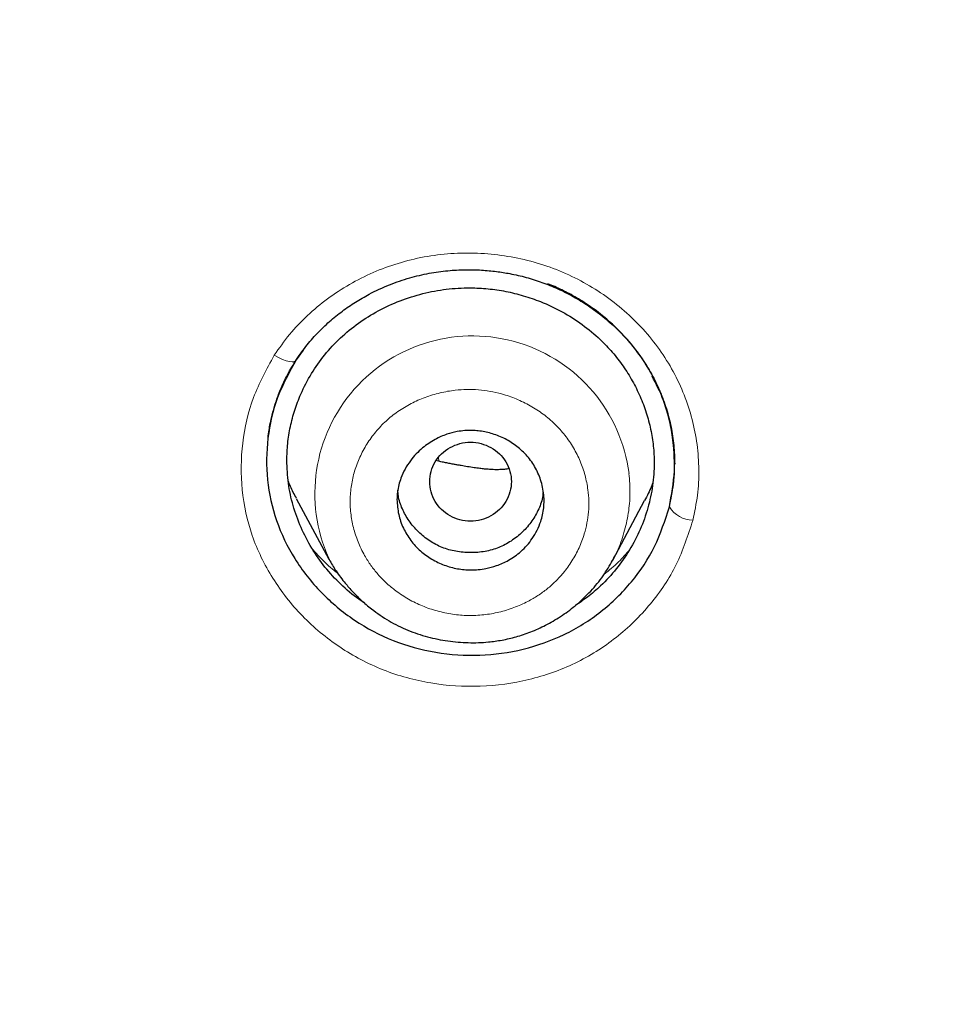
# Model space of a CAD drawing. Header units: millimetres. Extents: x 8 to 830, y 12 to 2106.
# Tile 169 of 256: x 450 to 462, y 1777 to 1789. Entities that reach past the tile are written whole.
import ezdxf

# ---------------------------------------------------------------- set-up
doc = ezdxf.new("R2010")
doc.units = ezdxf.units.MM

msp = doc.modelspace()

# ---------------------------------------------------------------- linework, layer by layer
at = {"color": 7, "linetype": 'Continuous', "lineweight": 30}
for p, q in [((453.731, 1785.259), (453.645, 1785.143)), ((453.731, 1785.259), (453.645, 1785.143)), ((453.681, 1785.189), (453.645, 1785.143)), ((453.681, 1785.189), (453.645, 1785.143)), ((455.389, 1783.899), (455.349, 1783.909)), ((453.646, 1783.445), (454.042, 1782.703)), ((457.518, 1782.687), (457.908, 1783.419)), ((454.046, 1782.705), (454.043, 1782.711)), ((457.514, 1782.689), (457.502, 1782.666)), ((457.504, 1782.665), (457.517, 1782.686)), ((453.962, 1782.649), (453.962, 1782.649)), ((453.962, 1782.649), (453.962, 1782.649)), ((457.598, 1782.63), (457.598, 1782.63)), ((457.598, 1782.63), (457.598, 1782.63))]:
    msp.add_line(p, q, dxfattribs=at)
at = {"color": 8, "linetype": 'Continuous', "lineweight": 0}
for p, q in [((455.388, 1783.945), (455.389, 1783.899)), ((454.066, 1782.666), (454.046, 1782.705)), ((457.502, 1782.666), (457.487, 1782.637))]:
    msp.add_line(p, q, dxfattribs=at)
at = {"color": 8, "linetype": 'Continuous', "lineweight": 0, "flags": 128}
msp.add_lwpolyline([(453.645, 1785.143), (453.638, 1785.127), (453.621, 1785.118), (453.595, 1785.115), (453.562, 1785.119), (453.521, 1785.13), (453.476, 1785.147), (453.427, 1785.169), (453.376, 1785.197)], dxfattribs=at)
msp.add_lwpolyline([(453.645, 1785.143), (453.638, 1785.127), (453.621, 1785.118), (453.595, 1785.115), (453.562, 1785.119), (453.521, 1785.13), (453.476, 1785.147), (453.427, 1785.169), (453.376, 1785.197)], dxfattribs=at)
at = {"color": 8, "linetype": 'Continuous', "lineweight": 0}
for centre, radius, start, end in [((455.803, 1783.504), 1.93, 7.3083, 204.2365), ((458.515, 1783.54), 0.364, 213.3688, 267.3525)]:
    msp.add_arc(centre, radius, start, end, dxfattribs=at)
at = {"color": 7, "linetype": 'Continuous', "lineweight": 30}
for points, knots in [([(510.735, 1777.283), (511.196, 1778.511), (512.114, 1780.956), (513.098, 1784.726), (513.872, 1788.507), (514.456, 1792.3), (514.943, 1796.485), (515.298, 1801.065), (515.507, 1806.03), (515.602, 1811.577), (515.593, 1817.706), (515.581, 1824.436), (515.477, 1831.185), (515.158, 1837.963), (514.614, 1843.619), (513.944, 1848.142), (513.279, 1851.54), (512.399, 1854.924), (511.244, 1858.268), (509.826, 1861.345), (508.149, 1864.109), (506.256, 1866.524), (504.046, 1868.669), (501.607, 1870.523), (499.025, 1872.121), (495.903, 1873.724), (492.217, 1875.246), (487.967, 1876.614), (483.651, 1877.697), (479.286, 1878.524), (474.885, 1879.093), (470.474, 1879.417), (466.081, 1879.544), (461.71, 1879.555), (457.339, 1879.543), (452.947, 1879.415), (448.536, 1879.093), (444.134, 1878.525), (439.769, 1877.697), (435.453, 1876.616), (431.203, 1875.245), (427.517, 1873.725), (424.396, 1872.122), (421.813, 1870.525), (419.375, 1868.669), (417.164, 1866.525), (415.271, 1864.109), (413.594, 1861.345), (412.176, 1858.269), (411.021, 1854.924), (410.141, 1851.54), (409.476, 1848.142), (408.806, 1843.619), (408.262, 1837.963), (407.943, 1831.185), (407.839, 1824.437), (407.828, 1817.706), (407.817, 1811.126), (407.941, 1804.673), (408.288, 1798.348), (408.866, 1792.889), (409.585, 1788.305), (410.354, 1784.591), (411.329, 1780.89), (412.232, 1778.489), (412.686, 1777.283)], [0, 0, 0, 0, 0.01422, 0.028301, 0.042283, 0.056188, 0.070046, 0.088148, 0.106186, 0.124159, 0.148558, 0.172923, 0.197399, 0.221993, 0.24671, 0.259145, 0.27167, 0.284302, 0.297067, 0.309991, 0.320883, 0.3319, 0.342924, 0.353811, 0.364567, 0.375221, 0.391058, 0.40678, 0.422432, 0.438055, 0.453668, 0.469227, 0.484683, 0.500001, 0.515318, 0.530774, 0.546334, 0.561944, 0.577571, 0.59322, 0.608942, 0.624779, 0.635434, 0.646191, 0.657076, 0.668103, 0.679114, 0.690014, 0.702933, 0.7157, 0.728331, 0.740856, 0.753291, 0.778008, 0.802602, 0.827078, 0.851444, 0.875842, 0.898728, 0.921719, 0.944802, 0.958463, 0.9722, 0.986034, 1, 1, 1, 1]), ([(510.735, 1777.283), (511.196, 1778.511), (512.114, 1780.956), (513.098, 1784.726), (513.872, 1788.507), (514.456, 1792.3), (514.943, 1796.485), (515.298, 1801.065), (515.507, 1806.03), (515.602, 1811.577), (515.593, 1817.706), (515.581, 1824.436), (515.477, 1831.185), (515.158, 1837.963), (514.614, 1843.619), (513.944, 1848.142), (513.279, 1851.54), (512.399, 1854.924), (511.244, 1858.268), (509.826, 1861.345), (508.149, 1864.109), (506.256, 1866.524), (504.046, 1868.669), (501.607, 1870.523), (499.025, 1872.121), (495.903, 1873.724), (492.217, 1875.246), (487.967, 1876.614), (483.651, 1877.697), (479.286, 1878.524), (474.885, 1879.093), (470.474, 1879.417), (466.081, 1879.544), (461.71, 1879.555), (457.339, 1879.543), (452.947, 1879.415), (448.536, 1879.093), (444.134, 1878.525), (439.769, 1877.697), (435.453, 1876.616), (431.203, 1875.245), (427.517, 1873.725), (424.396, 1872.122), (421.813, 1870.525), (419.375, 1868.669), (417.164, 1866.525), (415.271, 1864.109), (413.594, 1861.345), (412.176, 1858.269), (411.021, 1854.924), (410.141, 1851.54), (409.476, 1848.142), (408.806, 1843.619), (408.262, 1837.963), (407.943, 1831.185), (407.839, 1824.437), (407.828, 1817.706), (407.817, 1811.126), (407.941, 1804.673), (408.288, 1798.348), (408.866, 1792.889), (409.585, 1788.305), (410.354, 1784.591), (411.329, 1780.89), (412.232, 1778.489), (412.686, 1777.283)], [0, 0, 0, 0, 0.01422, 0.028301, 0.042283, 0.056188, 0.070046, 0.088148, 0.106186, 0.124159, 0.148558, 0.172923, 0.197399, 0.221993, 0.24671, 0.259145, 0.27167, 0.284302, 0.297067, 0.309991, 0.320883, 0.3319, 0.342924, 0.353811, 0.364567, 0.375221, 0.391058, 0.40678, 0.422432, 0.438055, 0.453668, 0.469227, 0.484683, 0.500001, 0.515318, 0.530774, 0.546334, 0.561944, 0.577571, 0.59322, 0.608942, 0.624779, 0.635434, 0.646191, 0.657076, 0.668103, 0.679114, 0.690014, 0.702933, 0.7157, 0.728331, 0.740856, 0.753291, 0.778008, 0.802602, 0.827078, 0.851444, 0.875842, 0.898728, 0.921719, 0.944802, 0.958463, 0.9722, 0.986034, 1, 1, 1, 1]), ([(509.342, 1777.405), (509.718, 1778.392), (510.47, 1780.366), (511.332, 1783.407), (512.046, 1786.476), (512.617, 1789.571), (513.077, 1792.68), (513.51, 1796.392), (513.859, 1800.711), (514.082, 1805.632), (514.182, 1810.777), (514.188, 1816.142), (514.173, 1821.731), (514.115, 1827.323), (513.942, 1832.92), (513.588, 1838.517), (513.084, 1843.169), (512.519, 1846.875), (511.991, 1849.641), (511.334, 1852.386), (510.519, 1855.094), (509.512, 1857.746), (508.383, 1860.098), (507.165, 1862.141), (505.916, 1863.888), (504.502, 1865.514), (502.758, 1867.162), (500.656, 1868.771), (498.205, 1870.302), (495.467, 1871.725), (492.454, 1873.021), (489.178, 1874.177), (485.839, 1875.143), (482.453, 1875.939), (478.747, 1876.63), (474.722, 1877.159), (470.387, 1877.487), (466.047, 1877.618), (461.711, 1877.632), (457.374, 1877.617), (453.033, 1877.484), (448.697, 1877.159), (444.672, 1876.63), (440.967, 1875.94), (437.582, 1875.144), (434.243, 1874.177), (430.966, 1873.02), (427.952, 1871.725), (425.215, 1870.302), (422.765, 1868.771), (420.664, 1867.161), (418.919, 1865.515), (417.506, 1863.888), (416.255, 1862.141), (415.039, 1860.097), (413.909, 1857.746), (412.902, 1855.094), (412.087, 1852.386), (411.43, 1849.642), (410.902, 1846.875), (410.337, 1843.17), (409.833, 1838.517), (409.479, 1832.921), (409.306, 1827.324), (409.248, 1821.731), (409.233, 1816.142), (409.239, 1810.852), (409.333, 1805.856), (409.537, 1801.159), (409.896, 1796.466), (410.376, 1792.367), (410.925, 1788.863), (411.488, 1785.949), (412.182, 1783.059), (413.011, 1780.196), (413.722, 1778.336), (414.078, 1777.405)], [0, 0, 0, 0, 0.011709, 0.0234, 0.035079, 0.046745, 0.058401, 0.070053, 0.08835, 0.106637, 0.124908, 0.145647, 0.166375, 0.187119, 0.207887, 0.228673, 0.249479, 0.259892, 0.270315, 0.28075, 0.291198, 0.301658, 0.31213, 0.319994, 0.327864, 0.335737, 0.343609, 0.354092, 0.364563, 0.37502, 0.38755, 0.400066, 0.41258, 0.425091, 0.437599, 0.45323, 0.468841, 0.484431, 0.499999, 0.515569, 0.531166, 0.546782, 0.562408, 0.574915, 0.587424, 0.599934, 0.612454, 0.624987, 0.635443, 0.645912, 0.656393, 0.664263, 0.672136, 0.680006, 0.687871, 0.698343, 0.708803, 0.71925, 0.729685, 0.740108, 0.750521, 0.771326, 0.792113, 0.81288, 0.833624, 0.854353, 0.875091, 0.892532, 0.909986, 0.927451, 0.944927, 0.955919, 0.966921, 0.977933, 0.988958, 1, 1, 1, 1]), ([(509.342, 1777.405), (509.718, 1778.392), (510.47, 1780.366), (511.332, 1783.407), (512.046, 1786.476), (512.617, 1789.571), (513.077, 1792.68), (513.51, 1796.392), (513.859, 1800.711), (514.082, 1805.632), (514.182, 1810.777), (514.188, 1816.142), (514.173, 1821.731), (514.115, 1827.323), (513.942, 1832.92), (513.588, 1838.517), (513.084, 1843.169), (512.519, 1846.875), (511.991, 1849.641), (511.334, 1852.386), (510.519, 1855.094), (509.512, 1857.746), (508.383, 1860.098), (507.165, 1862.141), (505.916, 1863.888), (504.502, 1865.514), (502.758, 1867.162), (500.656, 1868.771), (498.205, 1870.302), (495.467, 1871.725), (492.454, 1873.021), (489.178, 1874.177), (485.839, 1875.143), (482.453, 1875.939), (478.747, 1876.63), (474.722, 1877.159), (470.387, 1877.487), (466.047, 1877.618), (461.711, 1877.632), (457.374, 1877.617), (453.033, 1877.484), (448.697, 1877.159), (444.672, 1876.63), (440.967, 1875.94), (437.582, 1875.144), (434.243, 1874.177), (430.966, 1873.02), (427.952, 1871.725), (425.215, 1870.302), (422.765, 1868.771), (420.664, 1867.161), (418.919, 1865.515), (417.506, 1863.888), (416.255, 1862.141), (415.039, 1860.097), (413.909, 1857.746), (412.902, 1855.094), (412.087, 1852.386), (411.43, 1849.642), (410.902, 1846.875), (410.337, 1843.17), (409.833, 1838.517), (409.479, 1832.921), (409.306, 1827.324), (409.248, 1821.731), (409.233, 1816.142), (409.239, 1810.852), (409.333, 1805.856), (409.537, 1801.159), (409.896, 1796.466), (410.376, 1792.367), (410.925, 1788.863), (411.488, 1785.949), (412.182, 1783.059), (413.011, 1780.196), (413.722, 1778.336), (414.078, 1777.405)], [0, 0, 0, 0, 0.011709, 0.0234, 0.035079, 0.046745, 0.058401, 0.070053, 0.08835, 0.106637, 0.124908, 0.145647, 0.166375, 0.187119, 0.207887, 0.228673, 0.249479, 0.259892, 0.270315, 0.28075, 0.291198, 0.301658, 0.31213, 0.319994, 0.327864, 0.335737, 0.343609, 0.354092, 0.364563, 0.37502, 0.38755, 0.400066, 0.41258, 0.425091, 0.437599, 0.45323, 0.468841, 0.484431, 0.499999, 0.515569, 0.531166, 0.546782, 0.562408, 0.574915, 0.587424, 0.599934, 0.612454, 0.624987, 0.635443, 0.645912, 0.656393, 0.664263, 0.672136, 0.680006, 0.687871, 0.698343, 0.708803, 0.71925, 0.729685, 0.740108, 0.750521, 0.771326, 0.792113, 0.81288, 0.833624, 0.854353, 0.875091, 0.892532, 0.909986, 0.927451, 0.944927, 0.955919, 0.966921, 0.977933, 0.988958, 1, 1, 1, 1]), ([(461.71, 1876.725), (459.784, 1876.719), (455.935, 1876.707), (450.167, 1876.421), (444.906, 1875.774), (440.169, 1874.856), (435.962, 1873.771), (431.845, 1872.41), (428.301, 1870.9), (425.325, 1869.325), (422.897, 1867.771), (420.637, 1865.993), (418.61, 1863.96), (416.866, 1861.693), (415.304, 1859.086), (413.966, 1856.162), (412.868, 1852.965), (412.03, 1849.723), (411.394, 1846.461), (410.755, 1842.089), (410.234, 1836.589), (409.939, 1829.959), (409.858, 1823.313), (409.862, 1816.661), (409.876, 1810.844), (409.989, 1805.861), (410.175, 1801.713), (410.481, 1797.567), (410.938, 1793.43), (411.563, 1789.313), (412.42, 1785.241), (413.517, 1781.214), (414.571, 1778.631), (415.1, 1777.336)], [0, 0, 0, 0, 0.041855, 0.08362, 0.125415, 0.156959, 0.188537, 0.219976, 0.251431, 0.272568, 0.293656, 0.314639, 0.33578, 0.356911, 0.377922, 0.403277, 0.42848, 0.45338, 0.478142, 0.502858, 0.552306, 0.601886, 0.651609, 0.701376, 0.751127, 0.782208, 0.813287, 0.844384, 0.875537, 0.906709, 0.937788, 0.968814, 1, 1, 1, 1]), ([(508.32, 1777.336), (508.798, 1778.495), (509.754, 1780.813), (510.788, 1784.423), (511.617, 1788.08), (512.246, 1791.776), (512.776, 1795.87), (513.17, 1800.359), (513.417, 1805.242), (513.545, 1810.726), (513.559, 1816.809), (513.561, 1823.49), (513.474, 1830.172), (513.167, 1836.849), (512.631, 1842.404), (511.967, 1846.826), (511.302, 1850.116), (510.432, 1853.356), (509.307, 1856.526), (507.943, 1859.411), (506.36, 1861.974), (504.598, 1864.196), (502.559, 1866.182), (500.302, 1867.929), (497.884, 1869.447), (494.921, 1870.991), (491.395, 1872.473), (487.31, 1873.812), (483.151, 1874.878), (478.924, 1875.692), (474.644, 1876.259), (470.335, 1876.586), (466.021, 1876.715), (463.147, 1876.722), (461.71, 1876.725)], [0, 0, 0, 0, 0.027961, 0.055896, 0.083926, 0.111994, 0.13998, 0.176562, 0.213145, 0.249758, 0.299733, 0.349715, 0.399667, 0.449587, 0.499558, 0.524633, 0.549704, 0.574672, 0.599627, 0.624766, 0.645672, 0.666497, 0.687479, 0.708392, 0.729201, 0.750078, 0.781476, 0.812638, 0.843742, 0.874921, 0.906237, 0.937548, 0.968776, 1, 1, 1, 1]), ([(461.71, 1876.622), (459.773, 1876.616), (455.903, 1876.604), (450.104, 1876.313), (444.815, 1875.656), (440.054, 1874.726), (435.827, 1873.625), (431.692, 1872.245), (428.137, 1870.71), (425.155, 1869.108), (422.728, 1867.526), (420.475, 1865.714), (418.469, 1863.641), (416.75, 1861.337), (415.217, 1858.695), (413.911, 1855.743), (412.846, 1852.527), (412.036, 1849.278), (411.423, 1846.017), (410.808, 1841.657), (410.309, 1836.18), (410.03, 1829.586), (409.958, 1822.982), (409.961, 1816.372), (409.978, 1810.591), (410.096, 1805.639), (410.286, 1801.52), (410.596, 1797.409), (411.054, 1793.307), (411.681, 1789.219), (412.539, 1785.169), (413.635, 1781.17), (414.685, 1778.609), (415.209, 1777.329)], [0, 0, 0, 0, 0.042133, 0.084172, 0.12624, 0.157991, 0.189772, 0.221412, 0.253078, 0.274358, 0.295572, 0.316692, 0.337987, 0.359238, 0.380387, 0.405921, 0.431187, 0.456106, 0.480854, 0.505526, 0.554819, 0.604169, 0.653612, 0.70311, 0.752631, 0.783561, 0.81446, 0.845339, 0.876228, 0.907207, 0.938215, 0.96912, 1, 1, 1, 1]), ([(508.211, 1777.329), (508.692, 1778.491), (509.652, 1780.811), (510.687, 1784.424), (511.517, 1788.082), (512.147, 1791.781), (512.677, 1795.88), (513.071, 1800.374), (513.318, 1805.258), (513.446, 1810.741), (513.458, 1816.821), (513.461, 1823.5), (513.374, 1830.177), (513.066, 1836.846), (512.531, 1842.387), (511.87, 1846.799), (511.205, 1850.089), (510.333, 1853.335), (509.204, 1856.508), (507.839, 1859.389), (506.256, 1861.945), (504.496, 1864.158), (502.459, 1866.135), (500.205, 1867.872), (497.79, 1869.383), (494.834, 1870.919), (491.316, 1872.393), (487.241, 1873.725), (483.093, 1874.785), (478.877, 1875.596), (474.608, 1876.159), (470.312, 1876.484), (466.01, 1876.612), (463.143, 1876.619), (461.71, 1876.622)], [0, 0, 0, 0, 0.02807, 0.056049, 0.084097, 0.11222, 0.14029, 0.176957, 0.213595, 0.25024, 0.300239, 0.350256, 0.400249, 0.450165, 0.500053, 0.525046, 0.550147, 0.575233, 0.600252, 0.625384, 0.646253, 0.667044, 0.687993, 0.70887, 0.729645, 0.750488, 0.781834, 0.812944, 0.843996, 0.875125, 0.90639, 0.93765, 0.968827, 1, 1, 1, 1]), ([(453.635, 1785.124), (453.676, 1785.185), (453.757, 1785.304), (453.899, 1785.465), (454.049, 1785.61), (454.206, 1785.738), (454.369, 1785.849), (454.56, 1785.96), (454.78, 1786.062), (455.027, 1786.147), (455.266, 1786.203), (455.495, 1786.235), (455.709, 1786.246), (455.908, 1786.242), (456.09, 1786.225), (456.272, 1786.196), (456.459, 1786.153), (456.655, 1786.091), (456.848, 1786.013), (457.039, 1785.917), (457.224, 1785.803), (457.402, 1785.671), (457.571, 1785.522), (457.728, 1785.354), (457.871, 1785.17), (457.995, 1784.97), (458.098, 1784.76), (458.178, 1784.542), (458.235, 1784.319), (458.27, 1784.092), (458.274, 1783.94), (458.276, 1783.864)], [0, 0, 0, 0, 0.035289, 0.069475, 0.102585, 0.134624, 0.165591, 0.195478, 0.238264, 0.278616, 0.316463, 0.351815, 0.384703, 0.415139, 0.443125, 0.468663, 0.499671, 0.53101, 0.563213, 0.596147, 0.629834, 0.664308, 0.699602, 0.73575, 0.772789, 0.810384, 0.848184, 0.885989, 0.923858, 0.961843, 1, 1, 1, 1]), ([(453.635, 1785.124), (453.676, 1785.185), (453.757, 1785.304), (453.899, 1785.465), (454.049, 1785.61), (454.206, 1785.738), (454.369, 1785.849), (454.56, 1785.96), (454.78, 1786.062), (455.027, 1786.147), (455.266, 1786.203), (455.495, 1786.235), (455.709, 1786.246), (455.908, 1786.242), (456.09, 1786.225), (456.272, 1786.196), (456.459, 1786.153), (456.655, 1786.091), (456.848, 1786.013), (457.039, 1785.917), (457.224, 1785.803), (457.402, 1785.671), (457.571, 1785.522), (457.728, 1785.354), (457.871, 1785.17), (457.995, 1784.97), (458.098, 1784.76), (458.178, 1784.542), (458.235, 1784.319), (458.27, 1784.092), (458.274, 1783.94), (458.276, 1783.864)], [0, 0, 0, 0, 0.035289, 0.069475, 0.102585, 0.134624, 0.165591, 0.195478, 0.238264, 0.278616, 0.316463, 0.351815, 0.384703, 0.415139, 0.443125, 0.468663, 0.499671, 0.53101, 0.563213, 0.596147, 0.629834, 0.664308, 0.699602, 0.73575, 0.772789, 0.810384, 0.848184, 0.885989, 0.923858, 0.961843, 1, 1, 1, 1]), ([(458.211, 1783.34), (458.23, 1783.433), (458.268, 1783.615), (458.279, 1783.89), (458.261, 1784.155), (458.209, 1784.433), (458.119, 1784.716), (457.986, 1784.995), (457.802, 1785.275), (457.565, 1785.542), (457.335, 1785.732), (457.171, 1785.842), (457.078, 1785.9), (456.986, 1785.951), (456.897, 1785.997), (456.809, 1786.036), (456.752, 1786.063), (456.722, 1786.072), (456.722, 1786.072)], [0, 0, 0, 0, 0.085167, 0.167627, 0.247231, 0.323803, 0.420904, 0.512193, 0.597943, 0.716475, 0.822959, 0.855784, 0.887257, 0.917381, 0.946159, 0.973594, 0.999691, 1, 1, 1, 1]), ([(458.211, 1783.34), (458.23, 1783.433), (458.268, 1783.615), (458.279, 1783.89), (458.261, 1784.155), (458.209, 1784.433), (458.119, 1784.716), (457.986, 1784.995), (457.802, 1785.275), (457.565, 1785.542), (457.335, 1785.732), (457.171, 1785.842), (457.078, 1785.9), (456.986, 1785.951), (456.897, 1785.997), (456.809, 1786.036), (456.752, 1786.063), (456.722, 1786.072), (456.722, 1786.072)], [0, 0, 0, 0, 0.085167, 0.167627, 0.247231, 0.323803, 0.420904, 0.512193, 0.597943, 0.716475, 0.822959, 0.855784, 0.887257, 0.917381, 0.946159, 0.973594, 0.999691, 1, 1, 1, 1]), ([(453.53, 1783.909), (453.532, 1783.978), (453.536, 1784.117), (453.571, 1784.324), (453.624, 1784.527), (453.707, 1784.745), (453.826, 1784.974), (453.989, 1785.206), (454.182, 1785.413), (454.402, 1785.594), (454.647, 1785.747), (454.913, 1785.868), (455.192, 1785.957), (455.481, 1786.011), (455.75, 1786.026), (455.993, 1786.014), (456.211, 1785.982), (456.426, 1785.929), (456.658, 1785.849), (456.902, 1785.734), (457.148, 1785.578), (457.352, 1785.408), (457.516, 1785.235), (457.647, 1785.066), (457.761, 1784.885), (457.856, 1784.694), (457.931, 1784.496), (457.985, 1784.292), (458.018, 1784.086), (458.03, 1783.855), (458.012, 1783.601), (457.954, 1783.327), (457.859, 1783.063), (457.729, 1782.812), (457.567, 1782.579), (457.39, 1782.389), (457.22, 1782.241), (457.112, 1782.168), (457.062, 1782.135)], [0, 0, 0, 0, 0.023766, 0.047845, 0.071755, 0.095636, 0.127906, 0.159602, 0.191276, 0.223084, 0.25479, 0.286932, 0.319119, 0.350821, 0.382574, 0.40636, 0.430082, 0.453973, 0.478264, 0.510094, 0.542117, 0.573879, 0.597633, 0.621716, 0.645652, 0.669533, 0.693859, 0.717759, 0.741467, 0.765221, 0.797049, 0.828756, 0.860885, 0.893076, 0.924778, 0.956535, 0.980329, 1, 1, 1, 1]), ([(453.53, 1783.909), (453.532, 1783.978), (453.536, 1784.117), (453.571, 1784.324), (453.624, 1784.527), (453.707, 1784.745), (453.826, 1784.974), (453.989, 1785.206), (454.182, 1785.413), (454.402, 1785.594), (454.647, 1785.747), (454.913, 1785.868), (455.192, 1785.957), (455.481, 1786.011), (455.75, 1786.026), (455.993, 1786.014), (456.211, 1785.982), (456.426, 1785.929), (456.658, 1785.849), (456.902, 1785.734), (457.148, 1785.578), (457.352, 1785.408), (457.516, 1785.235), (457.647, 1785.066), (457.761, 1784.885), (457.856, 1784.694), (457.931, 1784.496), (457.985, 1784.292), (458.018, 1784.086), (458.03, 1783.855), (458.012, 1783.601), (457.954, 1783.327), (457.859, 1783.063), (457.729, 1782.812), (457.567, 1782.579), (457.39, 1782.389), (457.22, 1782.241), (457.112, 1782.168), (457.062, 1782.135)], [0, 0, 0, 0, 0.023766, 0.047845, 0.071755, 0.095636, 0.127906, 0.159602, 0.191276, 0.223084, 0.25479, 0.286932, 0.319119, 0.350821, 0.382574, 0.40636, 0.430082, 0.453973, 0.478264, 0.510094, 0.542117, 0.573879, 0.597633, 0.621716, 0.645652, 0.669533, 0.693859, 0.717759, 0.741467, 0.765221, 0.797049, 0.828756, 0.860885, 0.893076, 0.924778, 0.956535, 0.980329, 1, 1, 1, 1]), ([(453.645, 1785.143), (453.562, 1784.991), (453.395, 1784.689), (453.282, 1784.184), (453.274, 1783.671), (453.385, 1783.167), (453.612, 1782.698), (453.938, 1782.283), (454.347, 1781.94), (454.825, 1781.687), (455.349, 1781.543), (455.891, 1781.509), (456.427, 1781.582), (456.934, 1781.762), (457.386, 1782.045), (457.76, 1782.413), (458.053, 1782.848), (458.158, 1783.176), (458.211, 1783.34)], [0, 0, 0, 0, 0.062856, 0.125427, 0.18779, 0.250078, 0.31245, 0.374901, 0.437415, 0.500055, 0.562632, 0.624991, 0.68732, 0.749778, 0.812214, 0.874554, 0.937062, 1, 1, 1, 1]), ([(453.645, 1785.143), (453.562, 1784.991), (453.395, 1784.689), (453.282, 1784.184), (453.274, 1783.671), (453.385, 1783.167), (453.612, 1782.698), (453.938, 1782.283), (454.347, 1781.94), (454.825, 1781.687), (455.349, 1781.543), (455.891, 1781.509), (456.427, 1781.582), (456.934, 1781.762), (457.386, 1782.045), (457.76, 1782.413), (458.053, 1782.848), (458.158, 1783.176), (458.211, 1783.34)], [0, 0, 0, 0, 0.062856, 0.125427, 0.18779, 0.250078, 0.31245, 0.374901, 0.437415, 0.500055, 0.562632, 0.624991, 0.68732, 0.749778, 0.812214, 0.874554, 0.937062, 1, 1, 1, 1]), ([(453.301, 1784.191), (453.301, 1784.196), (453.302, 1784.206), (453.306, 1784.236), (453.314, 1784.288), (453.328, 1784.369), (453.352, 1784.477), (453.39, 1784.61), (453.446, 1784.765), (453.525, 1784.942), (453.597, 1785.061), (453.635, 1785.124)], [0, 0, 0, 0, 0.017285, 0.042077, 0.096782, 0.182736, 0.294266, 0.43156, 0.594791, 0.784164, 1, 1, 1, 1]), ([(453.301, 1784.191), (453.301, 1784.196), (453.302, 1784.206), (453.306, 1784.236), (453.314, 1784.288), (453.328, 1784.369), (453.352, 1784.477), (453.39, 1784.61), (453.446, 1784.765), (453.525, 1784.942), (453.597, 1785.061), (453.635, 1785.124)], [0, 0, 0, 0, 0.017285, 0.042077, 0.096782, 0.182736, 0.294266, 0.43156, 0.594791, 0.784164, 1, 1, 1, 1]), ([(458.211, 1783.34), (458.238, 1783.487), (458.292, 1783.78), (458.257, 1784.226), (458.166, 1784.62), (458.049, 1784.847), (458, 1784.941)], [0, 0, 0, 0, 0.271481, 0.541866, 0.809672, 1, 1, 1, 1]), ([(458.211, 1783.34), (458.238, 1783.487), (458.292, 1783.78), (458.257, 1784.226), (458.166, 1784.62), (458.049, 1784.847), (458, 1784.941)], [0, 0, 0, 0, 0.271481, 0.541866, 0.809672, 1, 1, 1, 1]), ([(454.878, 1783.43), (454.879, 1783.461), (454.881, 1783.522), (454.899, 1783.61), (454.94, 1783.743), (455.029, 1783.904), (455.179, 1784.061), (455.334, 1784.166), (455.479, 1784.23), (455.603, 1784.263), (455.699, 1784.275), (455.78, 1784.277), (455.854, 1784.274), (455.932, 1784.264), (456.01, 1784.247), (456.115, 1784.214), (456.243, 1784.156), (456.384, 1784.057), (456.506, 1783.93), (456.6, 1783.777), (456.662, 1783.604), (456.681, 1783.451), (456.675, 1783.33), (456.661, 1783.245), (456.625, 1783.115), (456.546, 1782.955), (456.406, 1782.796), (456.253, 1782.687), (456.106, 1782.621), (455.95, 1782.579), (455.815, 1782.566), (455.699, 1782.572), (455.617, 1782.583), (455.536, 1782.602), (455.429, 1782.636), (455.3, 1782.698), (455.16, 1782.799), (455.041, 1782.928), (454.951, 1783.08), (454.89, 1783.25), (454.882, 1783.369), (454.878, 1783.43)], [0, 0, 0, 0, 0.0174759, 0.034224, 0.0504585, 0.0953132, 0.1347, 0.1686068, 0.196818, 0.2196994, 0.2370038, 0.2487266, 0.2623856, 0.2764173, 0.2906401, 0.3050783, 0.3348651, 0.3654847, 0.3973252, 0.4301341, 0.463973, 0.4989671, 0.5156039, 0.531762, 0.5474801, 0.5909824, 0.6295271, 0.6633614, 0.69218, 0.7162106, 0.7493278, 0.7637873, 0.7783236, 0.7930138, 0.8079854, 0.8382249, 0.8692487, 0.9007492, 0.9331395, 0.9661296, 1, 1, 1, 1]), ([(455.278, 1783.65), (455.281, 1783.608), (455.288, 1783.524), (455.341, 1783.406), (455.42, 1783.304), (455.525, 1783.227), (455.647, 1783.178), (455.778, 1783.161), (455.909, 1783.178), (456.03, 1783.227), (456.136, 1783.304), (456.215, 1783.406), (456.266, 1783.524), (456.284, 1783.65), (456.266, 1783.776), (456.215, 1783.894), (456.136, 1783.995), (456.03, 1784.072), (455.909, 1784.121), (455.778, 1784.139), (455.647, 1784.121), (455.525, 1784.072), (455.42, 1783.995), (455.341, 1783.894), (455.288, 1783.776), (455.281, 1783.692), (455.278, 1783.65)], [0, 0, 0, 0, 0.041659, 0.083341, 0.125, 0.166659, 0.208341, 0.25, 0.291659, 0.333341, 0.375, 0.416659, 0.458341, 0.5, 0.541659, 0.583341, 0.625, 0.666659, 0.708341, 0.75, 0.791659, 0.833341, 0.875, 0.916659, 0.958341, 1, 1, 1, 1]), ([(458.211, 1783.34), (458.238, 1783.477), (458.291, 1783.743), (458.268, 1784.013), (458.257, 1784.144)], [0, 0, 0, 0, 0.5144639, 1, 1, 1, 1]), ([(458.211, 1783.34), (458.238, 1783.477), (458.291, 1783.743), (458.268, 1784.013), (458.257, 1784.144)], [0, 0, 0, 0, 0.5144639, 1, 1, 1, 1]), ([(454.484, 1782.162), (454.459, 1782.178), (454.353, 1782.244), (454.187, 1782.391), (453.992, 1782.6), (453.828, 1782.835), (453.698, 1783.088), (453.602, 1783.355), (453.541, 1783.63), (453.534, 1783.816), (453.53, 1783.909)], [0, 0, 0, 0, 0.041014, 0.177019, 0.313656, 0.449809, 0.587836, 0.726438, 0.863028, 1, 1, 1, 1]), ([(454.484, 1782.162), (454.459, 1782.178), (454.353, 1782.244), (454.187, 1782.391), (453.992, 1782.6), (453.828, 1782.835), (453.698, 1783.088), (453.602, 1783.355), (453.541, 1783.63), (453.534, 1783.816), (453.53, 1783.909)], [0, 0, 0, 0, 0.041014, 0.177019, 0.313656, 0.449809, 0.587836, 0.726438, 0.863028, 1, 1, 1, 1]), ([(456.246, 1783.807), (456.243, 1783.807), (456.23, 1783.804), (456.208, 1783.802), (456.182, 1783.799), (456.158, 1783.797), (456.134, 1783.797), (456.106, 1783.796), (456.075, 1783.796), (456.041, 1783.798), (456.01, 1783.8), (455.98, 1783.802), (455.941, 1783.805), (455.891, 1783.811), (455.823, 1783.82), (455.758, 1783.83), (455.703, 1783.839), (455.663, 1783.846), (455.622, 1783.854), (455.585, 1783.86), (455.554, 1783.866), (455.527, 1783.871), (455.489, 1783.878), (455.44, 1783.888), (455.407, 1783.895), (455.389, 1783.899)], [0, 0, 0, 0, 0.0232263, 0.0777488, 0.1284532, 0.1714056, 0.207811, 0.2550233, 0.308558, 0.3574764, 0.401765, 0.4414188, 0.4764437, 0.5440703, 0.6121307, 0.6805849, 0.7102419, 0.7377212, 0.7675322, 0.7985676, 0.820565, 0.8439479, 0.8689654, 0.9279413, 1, 1, 1, 1]), ([(453.648, 1783.446), (453.622, 1783.494), (453.583, 1783.564), (453.556, 1783.638), (453.547, 1783.661)], [0, 0, 0, 0, 0.686823, 1, 1, 1, 1]), ([(456.665, 1783.52), (456.664, 1783.505), (456.659, 1783.435), (456.616, 1783.314), (456.533, 1783.163), (456.417, 1783.031), (456.28, 1782.92), (456.125, 1782.838), (455.955, 1782.79), (455.777, 1782.776), (455.599, 1782.791), (455.429, 1782.839), (455.274, 1782.921), (455.137, 1783.032), (455.022, 1783.165), (454.939, 1783.315), (454.895, 1783.444), (454.89, 1783.522), (454.888, 1783.544)], [0, 0, 0, 0, 0.017503, 0.084602, 0.151722, 0.221663, 0.291566, 0.358604, 0.425564, 0.495246, 0.565238, 0.632328, 0.699293, 0.768924, 0.838859, 0.905954, 0.972986, 1, 1, 1, 1]), ([(458.008, 1783.637), (458.003, 1783.622), (457.976, 1783.547), (457.938, 1783.476), (457.908, 1783.419)], [0, 0, 0, 0, 0.19601, 1, 1, 1, 1]), ([(454.037, 1782.715), (454.063, 1782.668), (454.122, 1782.566), (454.221, 1782.433), (454.328, 1782.309), (454.439, 1782.197), (454.588, 1782.071), (454.777, 1781.942), (455.008, 1781.828), (455.251, 1781.746), (455.499, 1781.695), (455.749, 1781.674), (455.971, 1781.682), (456.167, 1781.709), (456.34, 1781.749), (456.519, 1781.809), (456.701, 1781.892), (456.884, 1781.998), (457.063, 1782.129), (457.233, 1782.288), (457.386, 1782.466), (457.466, 1782.6), (457.504, 1782.665)], [0, 0, 0, 0, 0.037954, 0.083118, 0.11737, 0.155006, 0.195798, 0.257414, 0.31841, 0.378771, 0.438488, 0.497496, 0.555716, 0.595334, 0.637337, 0.681894, 0.729235, 0.779374, 0.832254, 0.88775, 0.94569, 1, 1, 1, 1]), ([(415.1, 1777.336), (415.33, 1776.838), (415.79, 1775.845), (416.575, 1774.402), (417.437, 1773.003), (418.39, 1771.656), (419.441, 1770.369), (420.589, 1769.158), (421.827, 1768.04), (423.198, 1766.963), (424.709, 1765.934), (426.36, 1764.96), (428.07, 1764.082), (429.822, 1763.294), (431.601, 1762.591), (433.403, 1761.966), (435.574, 1761.303), (438.125, 1760.641), (441.058, 1760.02), (444.011, 1759.513), (446.977, 1759.12), (449.934, 1758.833), (452.882, 1758.647), (455.82, 1758.54), (458.763, 1758.489), (460.727, 1758.485), (461.71, 1758.483)], [0, 0, 0, 0, 0.0314739, 0.0627901, 0.0940266, 0.1252933, 0.1567907, 0.1883276, 0.2195935, 0.2506958, 0.2862496, 0.3219956, 0.3579592, 0.3937733, 0.4294226, 0.4650147, 0.5006142, 0.556583, 0.6126897, 0.6687271, 0.7246136, 0.7804252, 0.8352335, 0.8900842, 0.945003, 1, 1, 1, 1]), ([(415.209, 1777.329), (415.44, 1776.833), (415.9, 1775.844), (416.683, 1774.406), (417.545, 1773.013), (418.497, 1771.672), (419.548, 1770.391), (420.695, 1769.186), (421.932, 1768.074), (423.302, 1767.003), (424.81, 1765.98), (426.459, 1765.012), (428.165, 1764.139), (429.912, 1763.356), (431.687, 1762.658), (433.485, 1762.037), (435.65, 1761.379), (438.193, 1760.722), (441.118, 1760.105), (444.063, 1759.601), (447.021, 1759.211), (449.969, 1758.926), (452.909, 1758.742), (455.837, 1758.635), (458.772, 1758.584), (460.73, 1758.581), (461.71, 1758.579)], [0, 0, 0, 0, 0.0314678, 0.062776, 0.0940029, 0.1252589, 0.1567472, 0.1882845, 0.2195581, 0.2506676, 0.2862288, 0.3219805, 0.3579446, 0.3937575, 0.4294066, 0.4649989, 0.5005985, 0.5565657, 0.6126713, 0.6687113, 0.7246011, 0.7804163, 0.8352281, 0.8900815, 0.9450022, 1, 1, 1, 1]), ([(461.71, 1758.483), (462.961, 1758.486), (465.459, 1758.492), (469.201, 1758.583), (472.931, 1758.781), (476.381, 1759.109), (479.551, 1759.54), (482.448, 1760.039), (485.33, 1760.651), (487.853, 1761.305), (490.014, 1761.965), (491.823, 1762.593), (493.607, 1763.298), (495.36, 1764.087), (497.068, 1764.965), (498.719, 1765.938), (500.232, 1766.97), (501.609, 1768.053), (502.847, 1769.176), (503.989, 1770.383), (505.033, 1771.661), (505.982, 1773.001), (506.842, 1774.398), (507.628, 1775.843), (508.089, 1776.838), (508.32, 1777.336)], [0, 0, 0, 0, 0.069983, 0.139819, 0.209532, 0.279196, 0.333982, 0.388895, 0.444034, 0.499198, 0.534947, 0.570667, 0.606421, 0.642292, 0.678185, 0.713872, 0.749485, 0.780797, 0.812262, 0.843597, 0.874737, 0.905872, 0.93711, 0.968486, 1, 1, 1, 1]), ([(461.71, 1758.579), (462.957, 1758.582), (465.448, 1758.588), (469.179, 1758.678), (472.898, 1758.874), (476.338, 1759.199), (479.499, 1759.627), (482.387, 1760.124), (485.261, 1760.731), (487.777, 1761.381), (489.933, 1762.036), (491.737, 1762.66), (493.516, 1763.361), (495.265, 1764.144), (496.97, 1765.017), (498.617, 1765.984), (500.128, 1767.009), (501.504, 1768.086), (502.741, 1769.203), (503.882, 1770.404), (504.925, 1771.676), (505.873, 1773.01), (506.733, 1774.402), (507.519, 1775.841), (507.98, 1776.832), (508.211, 1777.329)], [0, 0, 0, 0, 0.069984, 0.139823, 0.209539, 0.279207, 0.333996, 0.38891, 0.444049, 0.499214, 0.534963, 0.570684, 0.606438, 0.642308, 0.678202, 0.71389, 0.749503, 0.780813, 0.812277, 0.843614, 0.874752, 0.905882, 0.937115, 0.968487, 1, 1, 1, 1])]:
    msp.add_open_spline(points, degree=3, knots=knots, dxfattribs=at)
at = {"color": 8, "linetype": 'Continuous', "lineweight": 0}
for points, knots in [([(414.698, 1777.363), (414.225, 1778.522), (413.283, 1780.831), (412.261, 1784.414), (411.439, 1788.029), (410.814, 1791.683), (410.284, 1795.749), (409.884, 1800.234), (409.629, 1805.133), (409.493, 1810.65), (409.478, 1816.772), (409.475, 1823.494), (409.563, 1830.215), (409.877, 1836.934), (410.427, 1842.524), (411.106, 1846.98), (411.786, 1850.307), (412.674, 1853.585), (413.826, 1856.787), (415.22, 1859.697), (416.84, 1862.278), (418.635, 1864.516), (420.7, 1866.524), (422.996, 1868.281), (425.45, 1869.815), (428.451, 1871.372), (432.019, 1872.866), (436.141, 1874.209), (440.318, 1875.272), (445, 1876.168), (450.212, 1876.803), (455.95, 1877.088), (459.787, 1877.1), (461.71, 1877.106)], [0, 0, 0, 0, 0.027811, 0.055398, 0.082938, 0.110516, 0.138178, 0.174576, 0.211159, 0.247876, 0.297974, 0.34805, 0.398105, 0.448142, 0.498248, 0.523439, 0.548708, 0.573938, 0.599093, 0.624359, 0.645457, 0.666462, 0.68755, 0.708668, 0.729707, 0.750736, 0.78232, 0.813743, 0.844809, 0.875739, 0.916964, 0.958374, 1, 1, 1, 1]), ([(461.71, 1876.056), (460.287, 1876.052), (457.443, 1876.044), (453.183, 1875.919), (448.938, 1875.601), (444.998, 1875.087), (441.364, 1874.414), (438.035, 1873.629), (434.751, 1872.681), (431.534, 1871.547), (428.579, 1870.272), (425.894, 1868.872), (423.494, 1867.363), (421.261, 1865.638), (419.251, 1863.665), (417.517, 1861.447), (416.057, 1859.045), (414.855, 1856.514), (413.876, 1853.897), (413.089, 1851.223), (412.457, 1848.517), (411.956, 1845.793), (411.43, 1842.125), (410.969, 1837.501), (410.66, 1831.925), (410.527, 1826.343), (410.502, 1820.765), (410.502, 1815.225), (410.533, 1809.721), (410.68, 1804.249), (411.007, 1798.781), (411.504, 1794.045), (412.106, 1790.048), (412.736, 1786.79), (413.535, 1783.568), (414.51, 1780.377), (415.385, 1778.32), (415.824, 1777.288)], [0, 0, 0, 0, 0.031153, 0.062241, 0.093264, 0.124292, 0.149214, 0.174231, 0.199272, 0.224213, 0.249143, 0.270053, 0.290969, 0.311752, 0.332508, 0.353493, 0.374457, 0.395355, 0.4163, 0.437235, 0.458081, 0.478875, 0.499661, 0.541623, 0.583663, 0.625704, 0.667702, 0.709692, 0.750932, 0.792205, 0.833511, 0.874862, 0.899904, 0.924876, 0.94982, 0.974812, 1, 1, 1, 1]), ([(461.71, 1876.056), (460.287, 1876.052), (457.443, 1876.044), (453.183, 1875.919), (448.938, 1875.601), (444.998, 1875.087), (441.364, 1874.414), (438.035, 1873.629), (434.751, 1872.681), (431.534, 1871.547), (428.579, 1870.272), (425.894, 1868.872), (423.494, 1867.363), (421.261, 1865.638), (419.251, 1863.665), (417.517, 1861.447), (416.057, 1859.045), (414.855, 1856.514), (413.876, 1853.897), (413.089, 1851.223), (412.457, 1848.517), (411.956, 1845.793), (411.43, 1842.125), (410.969, 1837.501), (410.66, 1831.925), (410.527, 1826.343), (410.502, 1820.765), (410.502, 1815.225), (410.533, 1809.721), (410.68, 1804.249), (411.007, 1798.781), (411.504, 1794.045), (412.106, 1790.048), (412.736, 1786.79), (413.535, 1783.568), (414.51, 1780.377), (415.385, 1778.32), (415.824, 1777.288)], [0, 0, 0, 0, 0.031153, 0.062241, 0.093264, 0.124292, 0.149214, 0.174231, 0.199272, 0.224213, 0.249143, 0.270053, 0.290969, 0.311752, 0.332508, 0.353493, 0.374457, 0.395355, 0.4163, 0.437235, 0.458081, 0.478875, 0.499661, 0.541623, 0.583663, 0.625704, 0.667702, 0.709692, 0.750932, 0.792205, 0.833511, 0.874862, 0.899904, 0.924876, 0.94982, 0.974812, 1, 1, 1, 1]), ([(507.596, 1777.288), (508.035, 1778.32), (508.91, 1780.377), (509.885, 1783.568), (510.684, 1786.79), (511.314, 1790.048), (511.919, 1794.063), (512.419, 1798.836), (512.745, 1804.36), (512.89, 1809.886), (512.918, 1815.413), (512.918, 1820.942), (512.891, 1826.476), (512.756, 1832.013), (512.447, 1837.545), (511.988, 1842.139), (511.464, 1845.793), (510.964, 1848.517), (510.331, 1851.223), (509.544, 1853.897), (508.565, 1856.514), (507.463, 1858.833), (506.273, 1860.848), (505.049, 1862.57), (503.668, 1864.166), (501.973, 1865.782), (499.926, 1867.363), (497.526, 1868.872), (494.841, 1870.272), (491.886, 1871.547), (488.669, 1872.681), (485.385, 1873.629), (482.056, 1874.414), (478.422, 1875.087), (474.482, 1875.601), (470.237, 1875.919), (465.977, 1876.044), (463.133, 1876.052), (461.71, 1876.056)], [0, 0, 0, 0, 0.025187, 0.050179, 0.075123, 0.100094, 0.125136, 0.166903, 0.208626, 0.250313, 0.291969, 0.333625, 0.37529, 0.416998, 0.458703, 0.500331, 0.521117, 0.541911, 0.562756, 0.58369, 0.604635, 0.625533, 0.64124, 0.657021, 0.672697, 0.688253, 0.709036, 0.729951, 0.750861, 0.775791, 0.800731, 0.825772, 0.850789, 0.87571, 0.906738, 0.93776, 0.968848, 1, 1, 1, 1]), ([(507.596, 1777.288), (508.035, 1778.32), (508.91, 1780.377), (509.885, 1783.568), (510.684, 1786.79), (511.314, 1790.048), (511.919, 1794.063), (512.419, 1798.836), (512.745, 1804.36), (512.89, 1809.886), (512.918, 1815.413), (512.918, 1820.942), (512.891, 1826.476), (512.756, 1832.013), (512.447, 1837.545), (511.988, 1842.139), (511.464, 1845.793), (510.964, 1848.517), (510.331, 1851.223), (509.544, 1853.897), (508.565, 1856.514), (507.463, 1858.833), (506.273, 1860.848), (505.049, 1862.57), (503.668, 1864.166), (501.973, 1865.782), (499.926, 1867.363), (497.526, 1868.872), (494.841, 1870.272), (491.886, 1871.547), (488.669, 1872.681), (485.385, 1873.629), (482.056, 1874.414), (478.422, 1875.087), (474.482, 1875.601), (470.237, 1875.919), (465.977, 1876.044), (463.133, 1876.052), (461.71, 1876.056)], [0, 0, 0, 0, 0.025187, 0.050179, 0.075123, 0.100094, 0.125136, 0.166903, 0.208626, 0.250313, 0.291969, 0.333625, 0.37529, 0.416998, 0.458703, 0.500331, 0.521117, 0.541911, 0.562756, 0.58369, 0.604635, 0.625533, 0.64124, 0.657021, 0.672697, 0.688253, 0.709036, 0.729951, 0.750861, 0.775791, 0.800731, 0.825772, 0.850789, 0.87571, 0.906738, 0.93776, 0.968848, 1, 1, 1, 1]), ([(453.376, 1785.197), (453.437, 1785.283), (453.557, 1785.457), (453.778, 1785.687), (454.024, 1785.892), (454.294, 1786.069), (454.584, 1786.215), (454.89, 1786.328), (455.209, 1786.406), (455.535, 1786.447), (455.865, 1786.451), (456.194, 1786.42), (456.517, 1786.353), (456.831, 1786.251), (457.129, 1786.113), (457.407, 1785.944), (457.663, 1785.745), (457.894, 1785.52), (458.095, 1785.27), (458.264, 1785), (458.398, 1784.713), (458.495, 1784.414), (458.556, 1784.106), (458.577, 1783.795), (458.563, 1783.483), (458.52, 1783.279), (458.499, 1783.176)], [0, 0, 0, 0, 0.04178, 0.08346, 0.125105, 0.166739, 0.208366, 0.249994, 0.291613, 0.33324, 0.374898, 0.41658, 0.458278, 0.500003, 0.541693, 0.583314, 0.624921, 0.666549, 0.708233, 0.750033, 0.791822, 0.833474, 0.875056, 0.916624, 0.958242, 1, 1, 1, 1]), ([(453.376, 1785.197), (453.437, 1785.283), (453.557, 1785.457), (453.778, 1785.687), (454.024, 1785.892), (454.294, 1786.069), (454.584, 1786.215), (454.89, 1786.328), (455.209, 1786.406), (455.535, 1786.447), (455.865, 1786.451), (456.194, 1786.42), (456.517, 1786.353), (456.831, 1786.251), (457.129, 1786.113), (457.407, 1785.944), (457.663, 1785.745), (457.894, 1785.52), (458.095, 1785.27), (458.264, 1785), (458.398, 1784.713), (458.495, 1784.414), (458.556, 1784.106), (458.577, 1783.795), (458.563, 1783.483), (458.52, 1783.279), (458.499, 1783.176)], [0, 0, 0, 0, 0.04178, 0.08346, 0.125105, 0.166739, 0.208366, 0.249994, 0.291613, 0.33324, 0.374898, 0.41658, 0.458278, 0.500003, 0.541693, 0.583314, 0.624921, 0.666549, 0.708233, 0.750033, 0.791822, 0.833474, 0.875056, 0.916624, 0.958242, 1, 1, 1, 1]), ([(458.499, 1783.176), (458.439, 1782.993), (458.321, 1782.626), (457.992, 1782.14), (457.573, 1781.727), (457.067, 1781.409), (456.498, 1781.208), (455.897, 1781.126), (455.289, 1781.165), (454.701, 1781.326), (454.166, 1781.609), (453.706, 1781.993), (453.34, 1782.458), (453.085, 1782.984), (452.962, 1783.549), (452.971, 1784.124), (453.097, 1784.689), (453.283, 1785.027), (453.376, 1785.197)], [0, 0, 0, 0, 0.062753, 0.125303, 0.187731, 0.250123, 0.312534, 0.374963, 0.437441, 0.500031, 0.562666, 0.625259, 0.687775, 0.75011, 0.812371, 0.874794, 0.937364, 1, 1, 1, 1]), ([(458.499, 1783.176), (458.439, 1782.993), (458.321, 1782.626), (457.992, 1782.14), (457.573, 1781.727), (457.067, 1781.409), (456.498, 1781.208), (455.897, 1781.126), (455.289, 1781.165), (454.701, 1781.326), (454.166, 1781.609), (453.706, 1781.993), (453.34, 1782.458), (453.085, 1782.984), (452.962, 1783.549), (452.971, 1784.124), (453.097, 1784.689), (453.283, 1785.027), (453.376, 1785.197)], [0, 0, 0, 0, 0.062753, 0.125303, 0.187731, 0.250123, 0.312534, 0.374963, 0.437441, 0.500031, 0.562666, 0.625259, 0.687775, 0.75011, 0.812371, 0.874794, 0.937364, 1, 1, 1, 1]), ([(457.215, 1783.549), (457.205, 1783.609), (457.185, 1783.728), (457.124, 1783.901), (457.041, 1784.066), (456.937, 1784.219), (456.812, 1784.358), (456.67, 1784.479), (456.511, 1784.582), (456.34, 1784.665), (456.174, 1784.722), (456.018, 1784.757), (455.875, 1784.776), (455.733, 1784.781), (455.575, 1784.77), (455.403, 1784.74), (455.221, 1784.685), (455.048, 1784.608), (454.887, 1784.511), (454.741, 1784.395), (454.614, 1784.261), (454.507, 1784.113), (454.42, 1783.952), (454.356, 1783.781), (454.316, 1783.604), (454.301, 1783.424), (454.311, 1783.243), (454.347, 1783.064), (454.407, 1782.891), (454.483, 1782.739), (454.567, 1782.61), (454.655, 1782.501), (454.753, 1782.402), (454.874, 1782.303), (455.018, 1782.208), (455.189, 1782.125), (455.37, 1782.063), (455.558, 1782.023), (455.749, 1782.008), (455.939, 1782.016), (456.127, 1782.049), (456.309, 1782.104), (456.468, 1782.175), (456.604, 1782.254), (456.717, 1782.336), (456.821, 1782.428), (456.924, 1782.541), (457.023, 1782.678), (457.109, 1782.839), (457.168, 1782.996), (457.205, 1783.143), (457.224, 1783.278), (457.229, 1783.414), (457.22, 1783.504), (457.215, 1783.549)], [0, 0, 0, 0, 0.020841, 0.041615, 0.062675, 0.083603, 0.104294, 0.125123, 0.145822, 0.166775, 0.187587, 0.203429, 0.219009, 0.234482, 0.250009, 0.270778, 0.291704, 0.312499, 0.33355, 0.35425, 0.374972, 0.395796, 0.416511, 0.437465, 0.458414, 0.479113, 0.499932, 0.520724, 0.541698, 0.562554, 0.578376, 0.593959, 0.609461, 0.625039, 0.645829, 0.66654, 0.687525, 0.708437, 0.729117, 0.749944, 0.770623, 0.791582, 0.812386, 0.828235, 0.843815, 0.859285, 0.874804, 0.895574, 0.916494, 0.937289, 0.953188, 0.968834, 0.984384, 1, 1, 1, 1]), ([(457.717, 1783.749), (457.723, 1783.668), (457.736, 1783.506), (457.714, 1783.262), (457.66, 1783.025), (457.594, 1782.832), (457.534, 1782.725), (457.514, 1782.689)], [0, 0, 0, 0, 0.2227604, 0.4453254, 0.6673283, 0.8883551, 1, 1, 1, 1]), ([(454.154, 1782.528), (454.148, 1782.533), (454.075, 1782.586), (453.968, 1782.685), (453.878, 1782.786), (453.842, 1782.827)], [0, 0, 0, 0, 0.057989, 0.618807, 1, 1, 1, 1]), ([(454.154, 1782.528), (454.148, 1782.533), (454.075, 1782.586), (453.968, 1782.685), (453.878, 1782.786), (453.842, 1782.827)], [0, 0, 0, 0, 0.057989, 0.618807, 1, 1, 1, 1]), ([(457.727, 1782.82), (457.682, 1782.768), (457.588, 1782.657), (457.472, 1782.564), (457.41, 1782.515)], [0, 0, 0, 0, 0.4686557, 1, 1, 1, 1]), ([(457.727, 1782.82), (457.682, 1782.768), (457.588, 1782.657), (457.472, 1782.564), (457.41, 1782.515)], [0, 0, 0, 0, 0.4686557, 1, 1, 1, 1]), ([(461.71, 1758.564), (462.961, 1758.568), (465.459, 1758.575), (469.201, 1758.667), (472.931, 1758.867), (476.381, 1759.196), (479.551, 1759.628), (482.448, 1760.129), (485.33, 1760.741), (487.852, 1761.396), (490.013, 1762.057), (491.822, 1762.685), (493.606, 1763.391), (495.358, 1764.181), (497.067, 1765.059), (498.717, 1766.033), (500.23, 1767.065), (501.607, 1768.149), (502.845, 1769.272), (503.987, 1770.48), (505.03, 1771.758), (505.979, 1773.098), (506.84, 1774.496), (507.625, 1775.942), (508.086, 1776.936), (508.317, 1777.435)], [0, 0, 0, 0, 0.069981, 0.139818, 0.209532, 0.279199, 0.333989, 0.388906, 0.44405, 0.499219, 0.534971, 0.570693, 0.606449, 0.642321, 0.678215, 0.713901, 0.749513, 0.780823, 0.812284, 0.843616, 0.874752, 0.905883, 0.937117, 0.968489, 1, 1, 1, 1]), ([(415.824, 1777.288), (415.954, 1777.01), (416.213, 1776.454), (416.632, 1775.636), (417.072, 1774.831), (417.538, 1774.042), (418.031, 1773.269), (418.553, 1772.514), (419.082, 1771.807), (419.616, 1771.149), (420.153, 1770.538), (420.714, 1769.946), (421.297, 1769.372), (421.902, 1768.819), (422.525, 1768.288), (423.166, 1767.779), (423.849, 1767.274), (424.578, 1766.776), (425.351, 1766.283), (426.142, 1765.814), (426.948, 1765.368), (427.767, 1764.944), (428.597, 1764.543), (429.437, 1764.163), (430.356, 1763.772), (431.356, 1763.377), (432.438, 1762.983), (433.528, 1762.616), (434.626, 1762.275), (435.8, 1761.937), (437.052, 1761.606), (438.382, 1761.285), (439.72, 1760.991), (441.064, 1760.723), (442.413, 1760.48), (443.848, 1760.249), (445.367, 1760.034), (446.97, 1759.839), (448.575, 1759.673), (450.284, 1759.528), (452.097, 1759.41), (454.015, 1759.32), (455.935, 1759.26), (457.858, 1759.224), (459.784, 1759.207), (461.068, 1759.205), (461.71, 1759.204)], [0, 0, 0, 0, 0.017984, 0.035904, 0.05377, 0.071595, 0.089394, 0.10719, 0.125007, 0.140642, 0.156322, 0.172032, 0.187755, 0.203473, 0.219168, 0.234822, 0.250415, 0.267859, 0.285342, 0.30286, 0.320406, 0.337968, 0.355534, 0.373086, 0.390606, 0.41258, 0.434517, 0.456435, 0.47835, 0.500272, 0.526339, 0.552441, 0.578573, 0.604727, 0.630896, 0.657069, 0.687909, 0.718723, 0.749491, 0.780222, 0.816803, 0.853394, 0.890005, 0.926641, 0.963306, 1, 1, 1, 1]), ([(415.824, 1777.288), (415.954, 1777.01), (416.213, 1776.454), (416.632, 1775.636), (417.072, 1774.831), (417.538, 1774.042), (418.031, 1773.269), (418.553, 1772.514), (419.082, 1771.807), (419.616, 1771.149), (420.153, 1770.538), (420.714, 1769.946), (421.297, 1769.372), (421.902, 1768.819), (422.525, 1768.288), (423.166, 1767.779), (423.849, 1767.274), (424.578, 1766.776), (425.351, 1766.283), (426.142, 1765.814), (426.948, 1765.368), (427.767, 1764.944), (428.597, 1764.543), (429.437, 1764.163), (430.356, 1763.772), (431.356, 1763.377), (432.438, 1762.983), (433.528, 1762.616), (434.626, 1762.275), (435.8, 1761.937), (437.052, 1761.606), (438.382, 1761.285), (439.72, 1760.991), (441.064, 1760.723), (442.413, 1760.48), (443.848, 1760.249), (445.367, 1760.034), (446.97, 1759.839), (448.575, 1759.673), (450.284, 1759.528), (452.097, 1759.41), (454.015, 1759.32), (455.935, 1759.26), (457.858, 1759.224), (459.784, 1759.207), (461.068, 1759.205), (461.71, 1759.204)], [0, 0, 0, 0, 0.017984, 0.035904, 0.05377, 0.071595, 0.089394, 0.10719, 0.125007, 0.140642, 0.156322, 0.172032, 0.187755, 0.203473, 0.219168, 0.234822, 0.250415, 0.267859, 0.285342, 0.30286, 0.320406, 0.337968, 0.355534, 0.373086, 0.390606, 0.41258, 0.434517, 0.456435, 0.47835, 0.500272, 0.526339, 0.552441, 0.578573, 0.604727, 0.630896, 0.657069, 0.687909, 0.718723, 0.749491, 0.780222, 0.816803, 0.853394, 0.890005, 0.926641, 0.963306, 1, 1, 1, 1])]:
    msp.add_open_spline(points, degree=3, knots=knots, dxfattribs=at)

doc.saveas('drawing.dxf')
